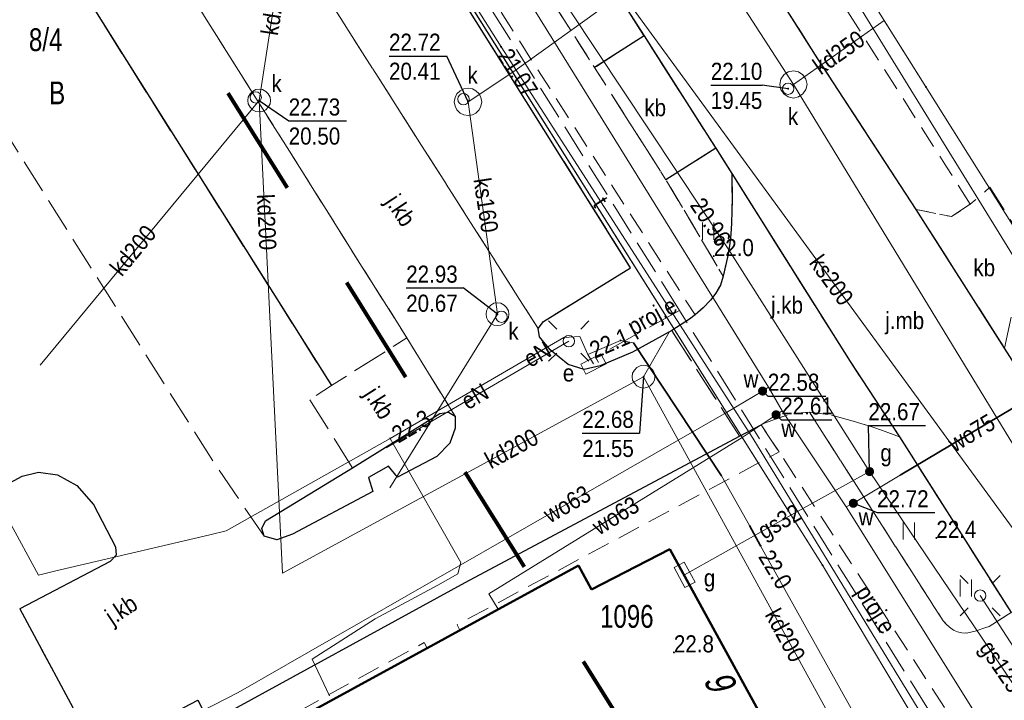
# Model space of a CAD drawing. Header units: metres. Extents: x 5490589 to 5490956, y 5935138 to 5935420.
# Tile 6 of 37: x 5490703 to 5490746, y 5935258 to 5935288. Entities that reach past the tile are written whole.
import ezdxf
from ezdxf.enums import TextEntityAlignment as Align

# ---------------------------------------------------------------- set-up
doc = ezdxf.new("R2010")
doc.units = ezdxf.units.M
doc.header["$MEASUREMENT"] = 0
for name, pattern in [('1.0_0.5', [1.5, 1, -0.5]), ('1.5_0.5', [2, 1.5, -0.5]), ('218-1000', [1.4, 0.7, -0.7]), ('219-500', [0]), ('egug-500', [0])]:
    doc.linetypes.add(name, pattern=pattern)
doc.layers.get('0').update_dxf_attribs({"color": 2, "linetype": 'CONTINUOUS', "lineweight": 5})
for name, color, linetype in [('203-punkt graniczny', 7, 'CONTINUOUS'), ('210-oznaczenie konturu użytku gruntowego', 7, 'CONTINUOUS'), ('211-numer działki ewidencyjnej', 7, 'CONTINUOUS'), ('218-kontur użytku gruntowego', 7, 'CONTINUOUS'), ('219-działka ewidencyjna', 7, 'CONTINUOUS'), ('238-Punkt adresowy budynku', 7, 'CONTINUOUS'), ('312-budynek ewidencyjny', 7, 'CONTINUOUS'), ('312-oznaczenie budynku ewidencyjnego', 7, 'CONTINUOUS'), ('chodnik', 7, 'CONTINUOUS'), ('jezdnia', 7, 'CONTINUOUS'), ('jezdnia-Atr17', 7, 'CONTINUOUS'), ('komora podziemna', 7, 'CONTINUOUS'), ('krawężnik', 7, 'CONTINUOUS'), ('latarnia', 7, 'CONTINUOUS'), ('obszar utwardzony', 7, 'CONTINUOUS'), ('obszar utwardzony-Atr17', 7, 'CONTINUOUS'), ('obudowa ochronna przewodu', 7, 'CONTINUOUS'), ('pikieta naturalna', 7, 'CONTINUOUS'), ('pikieta naturalna-Atr2', 7, 'CONTINUOUS'), ('przewód elektroenergetyczny podziemny', 7, 'CONTINUOUS'), ('przewód elektroenergetyczny podziemny - ob. projektowany', 7, 'CONTINUOUS'), ('przewód elektroenergetyczny podziemny - ob. projektowany-Atr1', 7, 'CONTINUOUS'), ('przewód elektroenergetyczny podziemny-Atr1', 7, 'CONTINUOUS'), ('przewód gazowy', 7, 'CONTINUOUS'), ('przewód gazowy-Atr1', 7, 'CONTINUOUS'), ('przewód kanalizacyjny', 7, 'CONTINUOUS'), ('przewód kanalizacyjny-Atr1', 7, 'CONTINUOUS'), ('przewód telekomunikacyjny podziemny', 7, 'CONTINUOUS'), ('przewód telekomunikacyjny podziemny-Atr1', 7, 'CONTINUOUS'), ('przewód wodociągowy', 7, 'CONTINUOUS'), ('przewód wodociągowy-Atr1', 7, 'CONTINUOUS'), ('rzędna', 7, 'CONTINUOUS'), ('rzędna-Atr2', 7, 'CONTINUOUS'), ('rzędna-Atr3', 7, 'CONTINUOUS'), ('szafa elektroenergetyczna lub kontener', 7, 'CONTINUOUS'), ('szafa elektroenergetyczna lub kontener-Atr17', 7, 'CONTINUOUS'), ('szafa gazowa lub kontener', 7, 'CONTINUOUS'), ('szafa gazowa lub kontener-Atr17', 7, 'CONTINUOUS'), ('trawnik', 7, 'CONTINUOUS'), ('właz do komory lub kanału - okrągły', 7, 'CONTINUOUS'), ('właz do komory lub kanału - okrągły-Atr17', 7, 'CONTINUOUS'), ('zasuwa lub zawór', 7, 'CONTINUOUS'), ('zasuwa lub zawór-Atr17', 7, 'CONTINUOUS')]:
    doc.layers.add(name, color=color, linetype=linetype)
doc.layers.add('zakres nowy', color=6, linetype='218-1000', lineweight=80)
doc.styles.get("Standard").update_dxf_attribs({"font": 'Working1250', "width": 0.75})

# ---------------------------------------------------------------- blocks, each defined once
blk = doc.blocks.new('203')
at = {"linetype": 'Continuous', "lineweight": 0}
h = blk.add_hatch(color=0, dxfattribs=at)
edge = h.paths.add_edge_path()
edge.add_arc((0, 0), 0.045, 0, 360)
blk = doc.blocks.new('PW01')
at = {"linetype": 'Continuous', "lineweight": 13}
h = blk.add_hatch(color=0, dxfattribs=at)
edge = h.paths.add_edge_path()
edge.add_arc((0, 0), 0.045, 0, 360)
blk = doc.blocks.new('TU04')
at = {"color": 0, "linetype": 'Continuous', "lineweight": 13}
for p, q in [((0, 0), (0, 0.75)), ((0.5, 0), (0.5, 0.75))]:
    blk.add_line(p, q, dxfattribs=at)
blk = doc.blocks.new('US22')
at = {"color": 0, "linetype": 'Continuous', "lineweight": 13}
blk.add_circle((0, 0), 0.25, dxfattribs=at)
blk = doc.blocks.new('SM01')
at = {"color": 0, "linetype": 'Continuous', "lineweight": 13}
for p, q in [((-0.53, 0.531), (-0.883, 0.884)), ((0.531, 0.531), (0.884, 0.884)), ((-0.53, -0.53), (-0.883, -0.883)), ((0.531, -0.53), (0.884, -0.883))]:
    blk.add_line(p, q, dxfattribs=at)
blk.add_circle((0, 0), 0.25, dxfattribs=at)
blk = doc.blocks.new('US18')
at = {"color": 0, "linetype": 'Continuous', "lineweight": 13}
for p, q in [((-0.5, -0.25), (-0.5, 0.25)), ((-0.5, 0.25), (0.5, 0.25)), ((0.5, -0.25), (0.5, 0.25)), ((-0.5, -0.25), (0.5, -0.25))]:
    blk.add_line(p, q, dxfattribs=at)
blk = doc.blocks.new('US20')
at = {"color": 0, "linetype": 'Continuous', "lineweight": 13}
for p, q in [((-0.5, -0.25), (-0.5, 0.25)), ((-0.5, 0.25), (0.5, 0.25)), ((0.5, -0.25), (0.5, 0.25)), ((-0.5, -0.25), (0.5, -0.25))]:
    blk.add_line(p, q, dxfattribs=at)
blk = doc.blocks.new('US25')
at = {"linetype": 'Continuous', "lineweight": 0}
h = blk.add_hatch(color=0, dxfattribs=at)
edge = h.paths.add_edge_path()
edge.add_arc((0, 0), 0.2, 0, 360)

msp = doc.modelspace()

# ---------------------------------------------------------------- linework, layer by layer
at = {"layer": '218-kontur użytku gruntowego', "color": 3, "linetype": 'egug-500', "lineweight": 18, "flags": 128}
for points in [[(5490725.32, 5935313.46), (5490743.06, 5935285.21)], [(5490743.06, 5935285.21), (5490725.32, 5935313.46)], [(5490714.69, 5935302.17), (5490738.53, 5935264.23)], [(5490738.53, 5935264.23), (5490714.69, 5935302.17)], [(5490743.06, 5935285.21), (5490752.63, 5935269.96)], [(5490752.63, 5935269.96), (5490743.06, 5935285.21)], [(5490738.53, 5935264.23), (5490743.54, 5935255.85)], [(5490743.54, 5935255.85), (5490738.53, 5935264.23)]]:
    msp.add_lwpolyline(points, dxfattribs=at)
at = {"layer": '219-działka ewidencyjna', "color": 7, "linetype": '219-500', "lineweight": 18, "flags": 128}
for points in [[(5490720.38, 5935321.3), (5490743.06, 5935285.21)], [(5490711.96, 5935306.52), (5490738.53, 5935264.23)], [(5490743.06, 5935285.21), (5490752.63, 5935269.96)], [(5490738.53, 5935264.23), (5490743.54, 5935255.85)]]:
    msp.add_lwpolyline(points, dxfattribs=at)
at = {"layer": '312-budynek ewidencyjny', "color": 7, "linetype": 'Continuous', "lineweight": 50, "flags": 128}
for points in [[(5490728.4, 5935263.17), (5490731.83, 5935264.93)], [(5490731.83, 5935264.93), (5490737.45, 5935254.71)], [(5490712.14, 5935255.66), (5490727.82, 5935264.22)], [(5490727.82, 5935264.22), (5490728.4, 5935263.17)]]:
    msp.add_lwpolyline(points, dxfattribs=at)
at = {"layer": 'chodnik', "color": 7, "linetype": '1.0_0.5', "lineweight": 18, "flags": 128}
for points in [[(5490745.01, 5935280.06), (5490743.97, 5935281.7), (5490740.58, 5935287.02), (5490734.29, 5935296.96), (5490724.51, 5935312.19), (5490718.66, 5935321.38), (5490717.32, 5935324.1), (5490713.17, 5935334.3), (5490712.5, 5935336.7), (5490711.63, 5935340.62), (5490711.22, 5935343.09), (5490710.94, 5935345.55), (5490710.75, 5935347.55), (5490710.66, 5935349.54), (5490710.66, 5935351.03), (5490710.7, 5935353.01), (5490712.19, 5935364.94), (5490712.58, 5935366.38), (5490712.87, 5935367.34), (5490713.24, 5935368.27), (5490713.66, 5935369.18), (5490714.14, 5935370.06), (5490714.51, 5935370.62), (5490714.93, 5935371.16), (5490715.4, 5935371.62), (5490715.84, 5935371.93), (5490716.31, 5935372.13), (5490716.64, 5935372.23), (5490716.97, 5935372.31), (5490717.31, 5935372.37), (5490717.79, 5935372.43), (5490718.3, 5935372.47), (5490718.8, 5935372.47), (5490719.32, 5935372.45), (5490719.79, 5935372.33), (5490721.27, 5935371.81), (5490723.61, 5935370.95), (5490724.36, 5935373), (5490723.41, 5935373.35), (5490721.53, 5935374.04), (5490720.55, 5935374.34), (5490720.06, 5935374.47), (5490719.58, 5935374.59), (5490719.09, 5935374.64), (5490718.59, 5935374.65), (5490718.09, 5935374.63), (5490717.59, 5935374.6), (5490717.06, 5935374.54), (5490716.58, 5935374.46), (5490716.1, 5935374.35), (5490715.59, 5935374.2), (5490715.14, 5935373.99), (5490714.72, 5935373.8), (5490714.28, 5935373.53), (5490713.91, 5935373.2), (5490713.52, 5935372.84), (5490713.19, 5935372.46), (5490712.82, 5935372.06), (5490712.55, 5935371.63), (5490712.04, 5935370.75), (5490711.62, 5935369.88), (5490711.19, 5935368.99), (5490710.63, 5935367.57), (5490709.76, 5935364.23), (5490709.44, 5935362.78), (5490709.22, 5935361.29), (5490708.92, 5935359.29), (5490708.69, 5935357.31), (5490708.52, 5935354.29), (5490708.49, 5935352.27), (5490708.49, 5935350.27), (5490708.53, 5935348.26), (5490708.64, 5935346.8), (5490708.77, 5935345.32), (5490708.93, 5935343.86), (5490709.16, 5935342.35), (5490709.38, 5935340.82), (5490709.63, 5935339.3), (5490709.91, 5935337.91), (5490710.2, 5935336.88), (5490710.54, 5935335.49), (5490710.98, 5935334.03), (5490711.86, 5935331.13), (5490712.37, 5935329.69), (5490713.08, 5935327.85), (5490713.69, 5935326.49), (5490715.17, 5935323.27), (5490715.86, 5935321.91), (5490716.6, 5935320.62), (5490717.66, 5935318.92), (5490718.74, 5935317.25), (5490722.51, 5935311.34), (5490732.44, 5935295.73), (5490738.32, 5935286.44), (5490742.63, 5935279.84), (5490744.18, 5935279.52)], [(5490732.94, 5935275.21), (5490733.29, 5935275.52), (5490733.62, 5935275.85), (5490733.85, 5935276.17), (5490734.06, 5935276.52), (5490734.17, 5935276.91), (5490731.66, 5935281.14), (5490728.53, 5935286.06), (5490725.2, 5935291.27), (5490722.05, 5935296.28), (5490718.84, 5935301.33), (5490715.56, 5935306.35), (5490712.28, 5935311.52), (5490709.09, 5935316.55), (5490708.36, 5935317.49), (5490707.88, 5935318.37), (5490707.39, 5935319.26), (5490706.91, 5935320.13), (5490706.42, 5935321.03), (5490705.94, 5935321.89), (5490705.74, 5935322.31), (5490705.28, 5935323.21), (5490704.61, 5935324.71), (5490704.14, 5935324.81), (5490703.64, 5935324.93), (5490703.19, 5935324.99), (5490702.81, 5935325.04), (5490702.26, 5935324.98), (5490703.03, 5935323.35), (5490703.43, 5935322.42), (5490703.88, 5935321.52), (5490704.33, 5935320.64), (5490704.82, 5935319.76), (5490705.29, 5935318.87), (5490705.77, 5935318), (5490706.26, 5935317.14), (5490706.77, 5935316.26), (5490716.95, 5935300.22), (5490726.64, 5935285.02)], [(5490744.7, 5935256.71), (5490744.93, 5935256.26), (5490745.1, 5935255.79), (5490745.19, 5935255.55), (5490745.25, 5935255.28), (5490745.31, 5935255.05), (5490745.33, 5935254.81), (5490745.38, 5935254.46), (5490745.38, 5935254.14), (5490745.37, 5935253.79), (5490745.34, 5935253.45), (5490745.27, 5935253.14), (5490745.06, 5935252.48), (5490744.86, 5935251.92), (5490744.47, 5935251.12), (5490744.22, 5935250.75), (5490744.08, 5935250.54), (5490743.8, 5935250.13), (5490743.58, 5935249.88), (5490743.37, 5935249.61), (5490743.15, 5935249.38), (5490742.95, 5935249.16), (5490742.57, 5935248.86), (5490742.33, 5935248.71), (5490724.82, 5935239.18), (5490705.47, 5935228.63), (5490693.16, 5935221.91), (5490692.71, 5935221.7), (5490692.25, 5935221.48), (5490691.89, 5935221.35), (5490691.18, 5935221.11), (5490690.34, 5935220.87), (5490689.82, 5935220.79), (5490689.33, 5935220.75), (5490688.66, 5935220.74), (5490688.32, 5935220.78), (5490687.81, 5935220.83), (5490687.32, 5935220.94), (5490686.84, 5935221.1), (5490686.36, 5935221.26), (5490685.9, 5935221.46), (5490685.47, 5935221.71), (5490685.04, 5935222), (5490684.65, 5935222.31), (5490684.26, 5935222.64), (5490683.95, 5935222.92), (5490681.58, 5935222.25), (5490682.03, 5935221.84), (5490682.34, 5935221.51), (5490682.69, 5935221.17), (5490683.06, 5935220.82), (5490683.46, 5935220.5), (5490683.86, 5935220.2), (5490684.28, 5935219.91), (5490684.72, 5935219.66), (5490685.15, 5935219.42), (5490685.61, 5935219.22), (5490686.07, 5935219.05), (5490687.06, 5935218.73), (5490687.54, 5935218.63), (5490688.53, 5935218.56), (5490689.05, 5935218.54), (5490690.08, 5935218.63), (5490691.09, 5935218.79), (5490691.54, 5935218.92), (5490692.46, 5935219.23), (5490693.4, 5935219.62), (5490693.9, 5935219.85), (5490712.74, 5935230.16), (5490744.74, 5935247.55), (5490745.65, 5935248.12), (5490746.48, 5935248.68), (5490747.2, 5935249.3), (5490747.84, 5935249.96), (5490747.66, 5935250.63), (5490747.54, 5935251.26), (5490747.45, 5935252.13), (5490747.39, 5935253.13), (5490747.39, 5935254.13), (5490747.49, 5935255.14), (5490747.67, 5935256.1), (5490747.96, 5935257.1), (5490748.16, 5935257.57), (5490748.31, 5935257.9), (5490748.57, 5935258.33), (5490748.88, 5935258.81), (5490746.8, 5935262.16), (5490745.83, 5935261.55), (5490745.22, 5935261.34), (5490745.03, 5935261.29), (5490744.82, 5935261.26), (5490744.63, 5935261.27), (5490744.44, 5935261.31), (5490744.27, 5935261.39), (5490744.09, 5935261.51), (5490743.95, 5935261.65), (5490743.82, 5935261.79), (5490743.71, 5935261.96), (5490737.96, 5935270.94), (5490737.41, 5935270.9), (5490736.94, 5935270.8), (5490736.42, 5935270.63), (5490735.83, 5935270.39), (5490736.63, 5935269.2), (5490744.43, 5935257.14)], [(5490690.95, 5935244.52), (5490696.44, 5935247.5), (5490701.56, 5935250.21), (5490701.7, 5935249.96), (5490703.23, 5935250.8), (5490703.11, 5935251.03), (5490721.06, 5935260.84), (5490721.19, 5935260.6), (5490722.62, 5935261.38), (5490722.5, 5935261.62), (5490736.63, 5935269.2), (5490735.83, 5935270.39), (5490734.89, 5935269.89), (5490722.85, 5935263.47), (5490711.65, 5935257.33), (5490708.69, 5935255.66), (5490695.81, 5935248.66), (5490690.33, 5935245.66)]]:
    msp.add_lwpolyline(points, close=True, dxfattribs=at)
at = {"layer": 'jezdnia', "color": 7, "linetype": '1.5_0.5', "lineweight": 18, "flags": 128}
for points in [[(5490754, 5935262.06), (5490751.86, 5935265.39), (5490746.51, 5935273.75), (5490742.63, 5935279.84), (5490738.32, 5935286.44), (5490732.44, 5935295.73), (5490722.51, 5935311.34), (5490718.74, 5935317.25), (5490717.66, 5935318.92), (5490716.6, 5935320.62), (5490715.86, 5935321.91), (5490715.17, 5935323.27), (5490713.69, 5935326.49), (5490713.08, 5935327.85), (5490712.37, 5935329.69), (5490711.86, 5935331.13), (5490710.98, 5935334.03), (5490710.54, 5935335.49), (5490710.2, 5935336.88), (5490709.91, 5935337.91), (5490709.63, 5935339.3), (5490709.38, 5935340.82), (5490709.16, 5935342.35), (5490708.93, 5935343.86), (5490708.77, 5935345.32), (5490708.64, 5935346.8), (5490708.53, 5935348.26), (5490708.49, 5935350.27), (5490708.49, 5935352.27), (5490708.52, 5935354.29), (5490708.69, 5935357.31), (5490708.92, 5935359.29), (5490709.22, 5935361.29), (5490709.44, 5935362.78), (5490709.76, 5935364.23), (5490710.63, 5935367.57), (5490711.19, 5935368.99), (5490711.62, 5935369.88), (5490712.04, 5935370.75), (5490712.55, 5935371.63), (5490712.82, 5935372.06), (5490713.19, 5935372.46), (5490713.52, 5935372.84), (5490713.91, 5935373.2), (5490714.28, 5935373.53), (5490714.72, 5935373.8), (5490715.14, 5935373.99), (5490715.59, 5935374.2), (5490716.1, 5935374.35), (5490716.58, 5935374.46), (5490717.06, 5935374.54), (5490717.59, 5935374.6), (5490718.09, 5935374.63), (5490718.59, 5935374.65), (5490719.09, 5935374.64), (5490719.58, 5935374.59), (5490720.06, 5935374.47), (5490720.55, 5935374.34), (5490721.53, 5935374.04), (5490723.41, 5935373.35), (5490702.58, 5935381.08), (5490702.88, 5935380.9), (5490703.47, 5935380.34), (5490704.14, 5935379.62), (5490704.41, 5935379.22), (5490704.74, 5935378.8), (5490705, 5935378.36), (5490705.24, 5935377.93), (5490705.41, 5935377.45), (5490705.56, 5935376.98), (5490705.82, 5935376), (5490705.91, 5935375.52), (5490705.96, 5935375), (5490705.84, 5935373.98), (5490705.68, 5935373.03), (5490704.59, 5935369.2), (5490704.16, 5935367.65), (5490703.32, 5935364.34), (5490702.95, 5935362.4), (5490702.62, 5935360.41), (5490702.37, 5935358.41), (5490702.21, 5935356.95), (5490702.11, 5935355.46), (5490702, 5935353.48), (5490701.86, 5935351.04), (5490701.94, 5935349.48), (5490702, 5935347.48), (5490702.1, 5935345.49), (5490702.32, 5935343.51), (5490702.58, 5935341.53), (5490702.9, 5935339.58), (5490703.23, 5935337.6), (5490704.2, 5935333.72), (5490704.64, 5935332.3), (5490705.46, 5935329.97), (5490706.14, 5935328.08), (5490707.1, 5935325.83), (5490707.95, 5935324), (5490709.1, 5935321.76), (5490710.29, 5935319.58), (5490711.29, 5935317.81), (5490714.53, 5935312.73), (5490717.75, 5935307.69), (5490721, 5935302.68), (5490723.92, 5935298.01), (5490727.38, 5935292.63), (5490730.7, 5935287.45), (5490733.32, 5935283.34), (5490733.85, 5935282.52), (5490734.55, 5935281.41), (5490739.74, 5935273.17), (5490741.9, 5935269.87), (5490746.8, 5935262.16), (5490748.88, 5935258.81), (5490749.4, 5935257.88), (5490749.6, 5935257.24), (5490749.69, 5935256.22), (5490749.7, 5935255.72), (5490749.66, 5935254.72), (5490749.48, 5935253.71), (5490749.24, 5935252.74), (5490748.89, 5935251.77), (5490748.72, 5935251.33), (5490748.47, 5935250.87), (5490747.84, 5935249.96), (5490747.2, 5935249.3), (5490746.48, 5935248.68), (5490745.65, 5935248.12), (5490744.74, 5935247.55), (5490712.74, 5935230.16), (5490703.54, 5935225.12), (5490693.9, 5935219.85), (5490693.4, 5935219.62), (5490692.46, 5935219.23), (5490691.54, 5935218.92), (5490691.09, 5935218.79), (5490690.08, 5935218.63), (5490689.05, 5935218.54), (5490688.53, 5935218.56), (5490687.54, 5935218.63), (5490687.06, 5935218.73), (5490686.07, 5935219.05), (5490685.61, 5935219.22), (5490685.15, 5935219.42), (5490684.72, 5935219.66), (5490684.28, 5935219.91), (5490683.86, 5935220.2), (5490683.46, 5935220.5), (5490683.06, 5935220.82), (5490682.69, 5935221.17), (5490682.34, 5935221.51), (5490682.03, 5935221.84), (5490681.58, 5935222.25), (5490692, 5935203.21), (5490691.95, 5935203.64), (5490691.81, 5935204.11), (5490691.67, 5935204.57), (5490691.58, 5935205.09), (5490691.5, 5935205.57), (5490691.45, 5935206.08), (5490691.44, 5935206.59), (5490691.46, 5935207.1), (5490691.51, 5935207.6), (5490691.57, 5935208.09), (5490691.67, 5935208.6), (5490691.79, 5935209.07), (5490691.97, 5935209.54), (5490692.16, 5935210.01), (5490692.38, 5935210.47), (5490692.6, 5935210.92), (5490692.87, 5935211.35), (5490693.16, 5935211.75), (5490693.44, 5935212.14), (5490693.82, 5935212.5), (5490694.17, 5935212.86), (5490694.55, 5935213.19), (5490694.94, 5935213.49), (5490695.79, 5935214.04), (5490696.66, 5935214.53), (5490697.52, 5935215.02), (5490700.98, 5935216.88), (5490713.43, 5935223.69), (5490747.61, 5935242.42), (5490749.35, 5935243.37), (5490751.08, 5935244.31), (5490752.54, 5935244.93), (5490753.48, 5935245.27), (5490754.44, 5935245.5), (5490755.47, 5935245.62), (5490756.49, 5935245.57), (5490757.44, 5935245.48), (5490757.94, 5935245.33), (5490758.44, 5935245.18), (5490758.97, 5935244.88), (5490759.4, 5935244.58), (5490760.1, 5935243.77), (5490762.52, 5935240.67), (5490764.56, 5935238.37), (5490768.95, 5935233.26), (5490770.95, 5935231.1), (5490772.99, 5935228.9), (5490777.19, 5935224.62), (5490781.53, 5935220.39), (5490785.9, 5935216.42), (5490790.42, 5935212.45), (5490793, 5935210.21), (5490794.96, 5935208.49), (5490798.17, 5935206.07), (5490801.3, 5935203.57), (5490802.88, 5935202.4), (5490805.26, 5935200.59), (5490810.19, 5935197.14), (5490813.47, 5935194.9), (5490818.52, 5935191.68), (5490820, 5935190.79), (5490832.04, 5935183.46), (5490835.43, 5935181.38), (5490842.37, 5935177.14), (5490842.16, 5935176.8), (5490843.47, 5935176), (5490843.72, 5935176.35), (5490850.85, 5935171.98), (5490854.26, 5935169.93), (5490861.26, 5935165.65), (5490866.4, 5935162.52), (5490869.81, 5935160.5), (5490872.81, 5935165.67), (5490863.37, 5935171.42), (5490857.41, 5935175.05), (5490855.71, 5935176.07), (5490854.88, 5935176.62), (5490854.18, 5935177.24), (5490853.76, 5935177.67), (5490853.43, 5935178.05), (5490853.12, 5935178.46), (5490852.87, 5935178.88), (5490852.62, 5935179.32), (5490852.42, 5935179.78), (5490852.23, 5935180.26), (5490852.07, 5935180.73), (5490851.98, 5935181.24), (5490851.9, 5935181.72), (5490851.84, 5935182.21), (5490851.82, 5935182.71), (5490851.84, 5935183.22), (5490851.86, 5935183.73), (5490851.92, 5935184.22), (5490852.03, 5935184.71), (5490852.2, 5935185.34), (5490853.97, 5935188.73), (5490850.09, 5935193.68), (5490848.57, 5935191.56), (5490847.66, 5935190.36), (5490847.03, 5935189.58), (5490846.4, 5935188.81), (5490845.74, 5935188.06), (5490845.37, 5935187.7), (5490844.97, 5935187.4), (5490844.56, 5935187.12), (5490844.11, 5935186.9), (5490843.65, 5935186.7), (5490843.16, 5935186.55), (5490842.68, 5935186.42), (5490842.2, 5935186.37), (5490841.69, 5935186.29), (5490841.17, 5935186.25), (5490840.68, 5935186.22), (5490840.17, 5935186.24), (5490839.68, 5935186.32), (5490838.71, 5935186.6), (5490837.82, 5935187.05), (5490836.52, 5935187.78), (5490835.18, 5935188.62), (5490834.38, 5935189.08), (5490825.04, 5935194.87), (5490816.97, 5935199.82), (5490814.03, 5935201.78), (5490809.92, 5935204.66), (5490805.89, 5935207.58), (5490800.35, 5935211.9), (5490796.91, 5935214.74), (5490793.82, 5935217.29), (5490790.8, 5935219.95), (5490787.83, 5935222.62), (5490784.89, 5935225.39), (5490782.03, 5935228.18), (5490778.52, 5935231.68), (5490776.46, 5935233.91), (5490773.09, 5935237.6), (5490769.8, 5935241.37), (5490767.26, 5935244.46), (5490764.74, 5935247.57), (5490762.2, 5935250.68)], [(5490730.11, 5935277.27), (5490719.53, 5935294.16), (5490708.86, 5935311.13), (5490704.65, 5935308.48), (5490715.2, 5935291.66), (5490726.05, 5935274.62), (5490726.29, 5935274.92)], [(5490720.3, 5935274.2), (5490711.5, 5935288.18), (5490700.4, 5935305.85), (5490697.07, 5935303.77), (5490708, 5935286.36), (5490716.99, 5935272.11)], [(5490734.55, 5935281.41), (5490734.56, 5935280.25), (5490734.55, 5935279.76), (5490734.54, 5935279.24), (5490734.5, 5935278.75), (5490734.45, 5935278.24), (5490734.36, 5935277.74), (5490734.17, 5935276.91), (5490734.06, 5935276.52), (5490733.85, 5935276.17), (5490733.62, 5935275.85), (5490733.29, 5935275.52), (5490732.94, 5935275.21), (5490732.7, 5935275.03), (5490731.92, 5935274.52), (5490734.89, 5935269.89), (5490735.83, 5935270.39), (5490735.91, 5935270.43), (5490736.42, 5935270.63), (5490736.94, 5935270.8), (5490737.41, 5935270.9), (5490737.96, 5935270.94), (5490738.92, 5935270.82), (5490739.87, 5935270.55), (5490740.82, 5935270.26), (5490741.9, 5935269.87), (5490739.74, 5935273.17)], [(5490716.05, 5935271.49), (5490717.91, 5935268.5), (5490721.74, 5935270.88), (5490722.12, 5935270.95), (5490722.41, 5935270.77), (5490720.3, 5935274.2), (5490716.99, 5935272.11)]]:
    msp.add_lwpolyline(points, close=True, dxfattribs=at)
at = {"layer": 'jezdnia', "color": 7, "linetype": '1.5_0.5', "lineweight": 18}
for points in [[(5490711.5, 5935288.18), (5490720.3, 5935274.2), (5490722.41, 5935270.77), (5490722.41, 5935270.24), (5490722.18, 5935269.59), (5490721.61, 5935269), (5490719.89, 5935268.1), (5490719.5, 5935268.58), (5490718.62, 5935268.08), (5490718.8, 5935267.46), (5490715.29, 5935265.6), (5490714.6, 5935265.35), (5490714.04, 5935265.5), (5490711.79, 5935268.81), (5490700.43, 5935286.81), (5490691.83, 5935300.53)], [(5490697.26, 5935264.8), (5490703.43, 5935268.14), (5490704.14, 5935268.32), (5490704.98, 5935268.2), (5490705.82, 5935267.73), (5490706.55, 5935266.89), (5490707.52, 5935265.04), (5490707.55, 5935264.68), (5490707.29, 5935264.4), (5490703.32, 5935262.32), (5490706.71, 5935256.01), (5490711.13, 5935258.32), (5490711.65, 5935257.33), (5490722.85, 5935263.47), (5490734.89, 5935269.89), (5490731.92, 5935274.52), (5490730.19, 5935273.58), (5490728.78, 5935272.98), (5490728.07, 5935272.81), (5490727.38, 5935273.04), (5490726.59, 5935273.68), (5490726.12, 5935274.25), (5490726.05, 5935274.62), (5490715.2, 5935291.66)]]:
    msp.add_lwpolyline(points, dxfattribs=at)
at = {"layer": 'komora podziemna', "color": 34, "linetype": 'Continuous', "lineweight": 18, "flags": 128}
for points in [[(5490737.25, 5935285.92), (5490737.48, 5935285.87), (5490737.67, 5935285.74), (5490737.8, 5935285.55), (5490737.85, 5935285.32), (5490737.8, 5935285.09), (5490737.67, 5935284.9), (5490737.48, 5935284.77), (5490737.25, 5935284.72), (5490737.02, 5935284.77), (5490736.83, 5935284.9), (5490736.7, 5935285.09), (5490736.65, 5935285.32), (5490736.7, 5935285.55), (5490736.83, 5935285.74), (5490737.02, 5935285.87)], [(5490713.82, 5935285.11), (5490713.97, 5935285.09), (5490714.11, 5935285.01), (5490714.22, 5935284.9), (5490714.3, 5935284.76), (5490714.32, 5935284.61), (5490714.3, 5935284.46), (5490714.22, 5935284.32), (5490714.11, 5935284.21), (5490713.97, 5935284.13), (5490713.82, 5935284.11), (5490713.67, 5935284.13), (5490713.53, 5935284.21), (5490713.42, 5935284.32), (5490713.34, 5935284.46), (5490713.32, 5935284.61), (5490713.34, 5935284.76), (5490713.42, 5935284.9), (5490713.53, 5935285.01), (5490713.67, 5935285.09)], [(5490722.98, 5935285.15), (5490723.17, 5935285.12), (5490723.33, 5935285.04), (5490723.47, 5935284.9), (5490723.55, 5935284.74), (5490723.58, 5935284.55), (5490723.55, 5935284.36), (5490723.47, 5935284.2), (5490723.33, 5935284.06), (5490723.17, 5935283.98), (5490722.98, 5935283.95), (5490722.79, 5935283.98), (5490722.63, 5935284.06), (5490722.49, 5935284.2), (5490722.41, 5935284.36), (5490722.38, 5935284.55), (5490722.41, 5935284.74), (5490722.49, 5935284.9), (5490722.63, 5935285.04), (5490722.79, 5935285.12)], [(5490724.27, 5935275.74), (5490724.42, 5935275.72), (5490724.56, 5935275.64), (5490724.67, 5935275.53), (5490724.75, 5935275.39), (5490724.77, 5935275.24), (5490724.75, 5935275.09), (5490724.67, 5935274.95), (5490724.56, 5935274.84), (5490724.42, 5935274.76), (5490724.27, 5935274.74), (5490724.12, 5935274.76), (5490723.98, 5935274.84), (5490723.87, 5935274.95), (5490723.79, 5935275.09), (5490723.77, 5935275.24), (5490723.79, 5935275.39), (5490723.87, 5935275.53), (5490723.98, 5935275.64), (5490724.12, 5935275.72)], [(5490730.68, 5935273), (5490730.83, 5935272.98), (5490730.97, 5935272.9), (5490731.08, 5935272.79), (5490731.16, 5935272.65), (5490731.18, 5935272.5), (5490731.16, 5935272.35), (5490731.08, 5935272.21), (5490730.97, 5935272.1), (5490730.83, 5935272.02), (5490730.68, 5935272), (5490730.53, 5935272.02), (5490730.39, 5935272.1), (5490730.28, 5935272.21), (5490730.2, 5935272.35), (5490730.18, 5935272.5), (5490730.2, 5935272.65), (5490730.28, 5935272.79), (5490730.39, 5935272.9), (5490730.53, 5935272.98)]]:
    msp.add_lwpolyline(points, close=True, dxfattribs=at)
at = {"layer": 'krawężnik', "color": 7, "linetype": 'Continuous', "lineweight": 25, "flags": 128}
for points in [[(5490732.7, 5935275.03), (5490731.92, 5935274.52), (5490730.19, 5935273.58), (5490728.78, 5935272.98), (5490728.07, 5935272.81), (5490727.38, 5935273.04), (5490726.59, 5935273.68), (5490726.12, 5935274.25), (5490726.05, 5935274.62), (5490726.29, 5935274.92), (5490730.11, 5935277.27), (5490719.53, 5935294.16), (5490708.86, 5935311.13), (5490704.65, 5935308.48), (5490700.4, 5935305.85), (5490697.07, 5935303.77), (5490708, 5935286.36), (5490716.99, 5935272.11)], [(5490790.8, 5935219.95), (5490787.83, 5935222.62), (5490784.89, 5935225.39), (5490782.03, 5935228.18), (5490778.52, 5935231.68), (5490776.46, 5935233.91), (5490773.09, 5935237.6), (5490769.8, 5935241.37), (5490767.26, 5935244.46), (5490764.74, 5935247.57), (5490762.2, 5935250.68), (5490759.2, 5935254.7), (5490754, 5935262.06), (5490751.86, 5935265.39), (5490746.51, 5935273.75), (5490742.63, 5935279.84), (5490738.32, 5935286.44), (5490732.44, 5935295.73)], [(5490727.38, 5935292.63), (5490730.7, 5935287.45), (5490728.53, 5935286.06)], [(5490730.7, 5935287.45), (5490733.32, 5935283.34), (5490733.85, 5935282.52), (5490731.66, 5935281.14)], [(5490733.85, 5935282.52), (5490734.55, 5935281.41), (5490734.56, 5935280.25), (5490734.55, 5935279.76), (5490734.54, 5935279.24), (5490734.5, 5935278.75), (5490734.45, 5935278.24), (5490734.36, 5935277.74), (5490734.17, 5935276.91), (5490734.06, 5935276.52), (5490733.85, 5935276.17), (5490733.62, 5935275.85), (5490733.29, 5935275.52), (5490732.94, 5935275.21), (5490732.7, 5935275.03)], [(5490734.55, 5935281.41), (5490739.74, 5935273.17), (5490741.9, 5935269.87), (5490746.8, 5935262.16)], [(5490690.59, 5935255.45), (5490699.17, 5935260.15), (5490697.08, 5935264.13), (5490697.03, 5935264.51), (5490697.26, 5935264.8), (5490703.43, 5935268.14), (5490704.14, 5935268.32), (5490704.98, 5935268.2), (5490705.82, 5935267.73), (5490706.55, 5935266.89), (5490707.52, 5935265.04), (5490707.55, 5935264.68), (5490707.29, 5935264.4), (5490703.32, 5935262.32), (5490706.71, 5935256.01), (5490711.13, 5935258.32), (5490711.65, 5935257.33), (5490722.85, 5935263.47), (5490734.89, 5935269.89), (5490735.83, 5935270.39)]]:
    msp.add_lwpolyline(points, dxfattribs=at)
msp.add_lwpolyline([(5490714.1, 5935266.18), (5490717.91, 5935268.5), (5490721.74, 5935270.88), (5490722.12, 5935270.95), (5490722.41, 5935270.77), (5490722.41, 5935270.24), (5490722.18, 5935269.59), (5490721.61, 5935269), (5490719.89, 5935268.1), (5490719.5, 5935268.58), (5490718.62, 5935268.08), (5490718.8, 5935267.46), (5490715.29, 5935265.6), (5490714.6, 5935265.35), (5490714.04, 5935265.5), (5490713.94, 5935265.85)], close=True, dxfattribs=at)
at = {"layer": 'obszar utwardzony', "color": 7, "linetype": '1.5_0.5', "lineweight": 18, "flags": 128}
for points in [[(5490730.7, 5935287.45), (5490728.53, 5935286.06), (5490731.66, 5935281.14), (5490733.85, 5935282.52), (5490733.32, 5935283.34)], [(5490748.61, 5935276.42), (5490745.87, 5935280.81), (5490745.01, 5935280.06), (5490744.18, 5935279.52), (5490742.63, 5935279.84), (5490746.51, 5935273.75), (5490746.84, 5935275.29), (5490747.72, 5935275.85)]]:
    msp.add_lwpolyline(points, close=True, dxfattribs=at)
at = {"layer": 'obudowa ochronna przewodu', "color": 7, "linetype": 'Continuous', "lineweight": 35, "flags": 128}
for points in [[(5490734.1, 5935268.16), (5490730.24, 5935273.99)], [(5490741.94, 5935268.18), (5490747.95, 5935271.76)], [(5490735.81, 5935265.09), (5490735.32, 5935265.97)]]:
    msp.add_lwpolyline(points, dxfattribs=at)
at = {"layer": 'przewód elektroenergetyczny podziemny', "color": 1, "linetype": 'Continuous', "lineweight": 18, "flags": 128}
for points in [[(5490766.68, 5935249.32), (5490757.03, 5935262.51), (5490748.95, 5935274.46), (5490738.72, 5935291.07), (5490731.81, 5935301.59), (5490724.84, 5935312.24), (5490720.04, 5935320.33), (5490718.85, 5935321.93), (5490713.39, 5935334.71), (5490712.27, 5935339.21), (5490711.42, 5935345.39), (5490711.15, 5935348.31), (5490711.35, 5935352.94), (5490711.8, 5935360.21), (5490713.32, 5935366.71), (5490715.72, 5935368.71), (5490715.69, 5935370.66), (5490705.2, 5935374.68)], [(5490685.57, 5935292.67), (5490686.75, 5935292.95), (5490689.23, 5935289.91), (5490690.59, 5935287.22), (5490695.37, 5935277.99), (5490698.35, 5935274.55), (5490699.06, 5935273.23), (5490702.85, 5935266.19), (5490704.14, 5935263.8), (5490704.85, 5935263.97), (5490711.66, 5935265.57), (5490712.38, 5935265.74), (5490719.57, 5935269.79), (5490727.18, 5935274.22), (5490727.88, 5935274.26), (5490728.24, 5935273.48), (5490728.48, 5935273.06)], [(5490719.39, 5935269.38), (5490727.4, 5935274.06)], [(5490728.24, 5935273.48), (5490728.48, 5935273.06)], [(5490754.47, 5935240.63), (5490752.22, 5935244.4), (5490747.9, 5935251.83), (5490748.79, 5935252.94), (5490749.19, 5935254.83), (5490748.9, 5935257.55), (5490745.44, 5935262.9)]]:
    msp.add_lwpolyline(points, dxfattribs=at)
at = {"layer": 'przewód elektroenergetyczny podziemny', "color": 1, "linetype": 'Continuous', "lineweight": 18}
msp.add_lwpolyline([(5490717.52, 5935234.66), (5490742.13, 5935248.32), (5490744.19, 5935250.05), (5490735.81, 5935265.09), (5490735.32, 5935265.97), (5490734.1, 5935268.16), (5490730.24, 5935273.99), (5490729.67, 5935274.09), (5490728.24, 5935273.48), (5490727.88, 5935274.26), (5490727.18, 5935274.22), (5490719.57, 5935269.79), (5490719.7, 5935269.56), (5490722.66, 5935264.35), (5490722.54, 5935263.86), (5490721.66, 5935263.36), (5490718.91, 5935261.88), (5490716.14, 5935260.12), (5490716.91, 5935258.51)], dxfattribs=at)
at = {"layer": 'przewód elektroenergetyczny podziemny - ob. projektowany', "color": 1, "linetype": '1.5_0.5', "lineweight": 18}
msp.add_lwpolyline([(5490766.67, 5935216.77), (5490771.67, 5935223.11), (5490756.94, 5935238.82), (5490744.23, 5935256.19), (5490732.26, 5935275.4), (5490720.8, 5935293.74), (5490708.28, 5935313.6), (5490704.46, 5935320.62), (5490702.72, 5935324.6), (5490699.02, 5935335.71), (5490697.65, 5935343.72), (5490697.26, 5935351.69), (5490697.51, 5935356.77), (5490699.19, 5935368.57), (5490700.26, 5935373.61), (5490700.21, 5935379.44), (5490686.05, 5935384.57), (5490676.876, 5935387.907)], dxfattribs=at)
at = {"layer": 'przewód elektroenergetyczny podziemny - ob. projektowany', "color": 1, "linetype": '1.5_0.5', "lineweight": 18, "flags": 128}
for points in [[(5490732.26, 5935275.4), (5490728.57, 5935273.37), (5490728.63, 5935273.24)], [(5490728.57, 5935273.37), (5490728.7, 5935273.13)]]:
    msp.add_lwpolyline(points, dxfattribs=at)
at = {"layer": 'przewód gazowy', "color": 40, "linetype": 'Continuous', "lineweight": 18, "flags": 128}
for points in [[(5490740.59, 5935268.34), (5490734.42, 5935278.06), (5490727.46, 5935288.55), (5490714.47, 5935308.26), (5490711.96, 5935309.21), (5490706.86, 5935317.58), (5490706.7, 5935321.59), (5490706.09, 5935323.81), (5490701.64, 5935337.71), (5490700.88, 5935340.9), (5490700.23, 5935345.92), (5490700.27, 5935351), (5490703.1, 5935377.06)], [(5490740.59, 5935268.34), (5490737.16, 5935266.44), (5490732.48, 5935263.81)], [(5490756.14, 5935245.34), (5490740.59, 5935268.34)]]:
    msp.add_lwpolyline(points, dxfattribs=at)
at = {"layer": 'przewód kanalizacyjny', "color": 34, "linetype": 'Continuous', "lineweight": 18}
msp.add_lwpolyline([(5490843.12, 5935176.8), (5490804.89, 5935205.1), (5490770.59, 5935230.64), (5490754.39, 5935255.57), (5490729.9, 5935289.08), (5490710.57, 5935316.38), (5490703.51, 5935346.76), (5490707.95, 5935384.8), (5490676.876, 5935395.649)], dxfattribs=at)
at = {"layer": 'przewód kanalizacyjny', "color": 34, "linetype": 'Continuous', "lineweight": 18, "flags": 128}
for points in [[(5490706.43, 5935344.51), (5490709.51, 5935334.41), (5490711.93, 5935325.22), (5490725.24, 5935303.9), (5490737.25, 5935285.32)], [(5490713.82, 5935284.61), (5490715.74, 5935296.99)], [(5490737.89, 5935293.36), (5490729.92, 5935289.43), (5490724.94, 5935285.86)], [(5490737.25, 5935285.32), (5490741.23, 5935288.12)], [(5490724.94, 5935285.86), (5490722.98, 5935284.55), (5490724.27, 5935275.24), (5490719.55, 5935267.62)], [(5490737.25, 5935285.32), (5490751.72, 5935261.59), (5490758.4, 5935253.7)], [(5490713.82, 5935284.61), (5490704.22, 5935273)], [(5490714.84, 5935263.89), (5490713.82, 5935284.61)], [(5490730.68, 5935272.5), (5490731.8, 5935274.46)], [(5490730.68, 5935272.5), (5490714.84, 5935263.89)], [(5490730.68, 5935272.5), (5490739.47, 5935256.47)]]:
    msp.add_lwpolyline(points, dxfattribs=at)
at = {"layer": 'przewód telekomunikacyjny podziemny', "color": 30, "linetype": 'Continuous', "lineweight": 18, "flags": 128}
msp.add_lwpolyline([(5490713.76, 5935303.88), (5490724.43, 5935286.97), (5490735.47, 5935269.81), (5490743.68, 5935256.36)], dxfattribs=at)
at = {"layer": 'przewód wodociągowy', "color": 5, "linetype": 'Continuous', "lineweight": 18, "flags": 128}
for points in [[(5490725.17, 5935289.78), (5490736.16, 5935272.04), (5490736.76, 5935271), (5490739.56, 5935266.8), (5490746.06, 5935256.41), (5490748, 5935253.64), (5490748.2, 5935253.36), (5490748.47, 5935253.01), (5490754.56, 5935243.2), (5490770.75, 5935225.16), (5490774.24, 5935221.7), (5490779.38, 5935216.7), (5490785.73, 5935211.63), (5490798.13, 5935201.73)], [(5490739.56, 5935266.8), (5490739.88, 5935266.95), (5490741.94, 5935268.18), (5490750.54, 5935273.3)], [(5490736.16, 5935272.04), (5490735.9, 5935271.87), (5490734.32, 5935270.93)], [(5490700.01, 5935249.04), (5490698.79, 5935251.42), (5490699.81, 5935251.94), (5490712.9, 5935258.65), (5490734.32, 5935270.93)], [(5490736.76, 5935271), (5490736.49, 5935270.83), (5490735, 5935269.84)], [(5490735, 5935269.84), (5490723.9, 5935262.98), (5490724.31, 5935262.3)]]:
    msp.add_lwpolyline(points, dxfattribs=at)
at = {"layer": 'rzędna-Atr2', "color": 7}
for p, q in [((5490719.517, 5935286.564), (5490722.054, 5935286.564)), ((5490722.98, 5935284.55), (5490722.054, 5935286.564)), ((5490733.629, 5935285.285), (5490735.874, 5935285.285)), ((5490737.02, 5935285.13), (5490735.874, 5935285.285)), ((5490713.82, 5935284.61), (5490715.117, 5935283.721)), ((5490715.117, 5935283.721), (5490717.654, 5935283.721)), ((5490720.269, 5935276.391), (5490722.774, 5935276.391)), ((5490724.27, 5935275.24), (5490722.774, 5935276.391)), ((5490730.68, 5935272.5), (5490730.498, 5935270.022)), ((5490727.993, 5935270.022), (5490730.498, 5935270.022)), ((5490739.88, 5935266.95), (5490740.921, 5935266.539)), ((5490740.921, 5935266.539), (5490743.458, 5935266.539))]:
    msp.add_line(p, q, dxfattribs=at)
at = {"layer": 'rzędna-Atr2', "color": 7, "flags": 128}
for points in [[(5490735.9, 5935271.87), (5490736.13, 5935271.65), (5490738.667, 5935271.65)], [(5490736.49, 5935270.83), (5490736.72, 5935270.61), (5490738.933, 5935270.61)], [(5490740.59, 5935268.34), (5490740.54, 5935270.36), (5490743.051, 5935270.36)]]:
    msp.add_lwpolyline(points, dxfattribs=at)
at = {"layer": 'trawnik', "color": 7, "linetype": '1.0_0.5', "lineweight": 18, "flags": 128}
for points in [[(5490730.7, 5935287.45), (5490727.38, 5935292.63), (5490725.2, 5935291.27), (5490728.53, 5935286.06)], [(5490733.85, 5935282.52), (5490731.66, 5935281.14), (5490734.17, 5935276.91), (5490734.36, 5935277.74), (5490734.45, 5935278.24), (5490734.5, 5935278.75), (5490734.54, 5935279.24), (5490734.55, 5935279.76), (5490734.56, 5935280.25), (5490734.55, 5935281.41)], [(5490737.96, 5935270.94), (5490743.71, 5935261.96), (5490743.82, 5935261.79), (5490743.95, 5935261.65), (5490744.09, 5935261.51), (5490744.27, 5935261.39), (5490744.44, 5935261.31), (5490744.63, 5935261.27), (5490744.82, 5935261.26), (5490745.03, 5935261.29), (5490745.22, 5935261.34), (5490745.83, 5935261.55), (5490746.8, 5935262.16), (5490741.9, 5935269.87), (5490740.82, 5935270.26), (5490739.87, 5935270.55), (5490738.92, 5935270.82)]]:
    msp.add_lwpolyline(points, close=True, dxfattribs=at)
at = {"layer": 'zakres nowy', "ltscale": 7}
msp.add_lwpolyline([(5490696.87, 5935411.82), (5490683.11, 5935366.31), (5490696.87, 5935309.87), (5490746.26, 5935230.85), (5490858.09, 5935150.06), (5490948.04, 5935320.45)], close=True, dxfattribs=at)

# ---------------------------------------------------------------- block references
at = {"layer": '203-punkt graniczny', "color": 7, "linetype": 'Continuous', "lineweight": 18}
for p in [(5490743.06, 5935285.21), (5490738.53, 5935264.23)]:
    msp.add_blockref('203', p, dxfattribs=at)
at = {"layer": 'latarnia', "color": 7, "linetype": 'Continuous', "lineweight": 18}
for p in [(5490727.4, 5935274.06), (5490745.44, 5935262.9)]:
    msp.add_blockref('SM01', p, dxfattribs=at)
at = {"layer": 'pikieta naturalna', "color": 7, "linetype": 'Continuous', "lineweight": 13}
for p in [(5490733.76, 5935277.79), (5490743.52, 5935265.43), (5490732.01, 5935260.41)]:
    msp.add_blockref('PW01', p, dxfattribs=at)
at = {"layer": 'rzędna', "color": 30, "linetype": 'Continuous', "lineweight": 18}
msp.add_blockref('PW01', (5490724.43, 5935286.97), dxfattribs=at)
at = {"layer": 'rzędna', "color": 34, "linetype": 'Continuous', "lineweight": 18}
for p in [(5490737.02, 5935285.13), (5490713.82, 5935284.61), (5490722.98, 5935284.55), (5490724.27, 5935275.24), (5490730.68, 5935272.5)]:
    msp.add_blockref('PW01', p, dxfattribs=at)
at = {"layer": 'rzędna', "color": 40, "linetype": 'Continuous', "lineweight": 18}
for p in [(5490734.42, 5935278.06), (5490740.59, 5935268.34)]:
    msp.add_blockref('PW01', p, dxfattribs=at)
at = {"layer": 'rzędna', "color": 1, "linetype": 'Continuous', "lineweight": 18}
for p in [(5490729.67, 5935274.09), (5490719.57, 5935269.79), (5490735.81, 5935265.09)]:
    msp.add_blockref('PW01', p, dxfattribs=at)
at = {"layer": 'rzędna', "color": 5, "linetype": 'Continuous', "lineweight": 18}
for p in [(5490735.9, 5935271.87), (5490736.49, 5935270.83), (5490739.88, 5935266.95)]:
    msp.add_blockref('PW01', p, dxfattribs=at)
at = {"layer": 'szafa elektroenergetyczna lub kontener', "color": 1, "linetype": 'Continuous', "lineweight": 18, "rotation": 26.999}
msp.add_blockref('US18', (5490728.48, 5935273.06), dxfattribs=at)
at = {"layer": 'szafa gazowa lub kontener', "color": 40, "linetype": 'Continuous', "lineweight": 18, "rotation": 298.4130718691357}
msp.add_blockref('US20', (5490732.478, 5935263.813), dxfattribs=at)
at = {"layer": 'trawnik', "color": 7, "linetype": 'Continuous', "lineweight": 18}
for p in [(5490733.259, 5935278.509), (5490742.059, 5935265.359), (5490744.559, 5935262.859)]:
    msp.add_blockref('TU04', p, dxfattribs=at)
at = {"layer": 'właz do komory lub kanału - okrągły', "color": 7, "linetype": 'Continuous', "lineweight": 18}
for p in [(5490737.02, 5935285.13), (5490713.67, 5935284.75), (5490724.45, 5935275.13)]:
    msp.add_blockref('US22', p, dxfattribs=at)
at = {"layer": 'właz do komory lub kanału - okrągły', "color": 7, "linetype": 'Continuous', "lineweight": 18, "rotation": 208}
msp.add_blockref('US22', (5490722.78, 5935284.67), dxfattribs=at)
at = {"layer": 'zasuwa lub zawór', "color": 5, "linetype": 'Continuous', "lineweight": 18}
for p in [(5490735.9, 5935271.87), (5490736.49, 5935270.83), (5490739.88, 5935266.95)]:
    msp.add_blockref('US25', p, dxfattribs=at)
at = {"layer": 'zasuwa lub zawór', "color": 40, "linetype": 'Continuous', "lineweight": 18}
msp.add_blockref('US25', (5490740.59, 5935268.34), dxfattribs=at)

# ---------------------------------------------------------------- texts
at = {"layer": '210-oznaczenie konturu użytku gruntowego', "color": 3, "linetype": 'Continuous', "lineweight": 18, "width": 0.79}
msp.add_text('B', height=1, dxfattribs=at).set_placement((5490704.611, 5935284.446))
at = {"layer": '211-numer działki ewidencyjnej', "color": 7, "linetype": 'Continuous', "lineweight": 18, "width": 0.79}
msp.add_text('8/4', height=1, dxfattribs=at).set_placement((5490703.724, 5935287.78), align=Align.TOP_LEFT)
at = {"layer": '238-Punkt adresowy budynku', "color": 7, "linetype": 'Continuous', "lineweight": 25, "oblique": 15, "width": 0.79}
msp.add_text('6', height=1.25, rotation=118.803, dxfattribs=at).set_placement((5490734.7, 5935259.19), align=Align.CENTER)
at = {"layer": '312-oznaczenie budynku ewidencyjnego', "color": 7, "linetype": 'Continuous', "lineweight": 18, "width": 0.79}
msp.add_text('1096', height=1, dxfattribs=at).set_placement((5490728.77, 5935261.49))
at = {"layer": 'jezdnia-Atr17', "color": 7, "width": 0.9}
for rotation, p in [(303.5, (5490720.027, 5935279.797)), (302.5, (5490719.09, 5935271.35)), (33.7, (5490707.77, 5935262.28))]:
    msp.add_text('j.kb', height=0.75, rotation=rotation, dxfattribs=at).set_placement(p, align=Align.MIDDLE_CENTER)
for s, p in [('j.kb', (5490736.97, 5935275.64)), ('j.mb', (5490742.134, 5935274.961))]:
    msp.add_text(s, height=0.75, dxfattribs=at).set_placement(p, align=Align.MIDDLE_CENTER)
at = {"layer": 'obszar utwardzony-Atr17', "color": 7, "width": 0.9}
for p in [(5490731.19, 5935284.3), (5490745.62, 5935277.28)]:
    msp.add_text('kb', height=0.75, dxfattribs=at).set_placement(p, align=Align.MIDDLE_CENTER)
at = {"layer": 'pikieta naturalna-Atr2', "color": 7, "width": 0.9}
for s, p in [('22.0', (5490733.76, 5935277.79)), ('22.4', (5490743.52, 5935265.43)), ('22.8', (5490732.01, 5935260.41))]:
    msp.add_text(s, height=0.75, dxfattribs=at).set_placement(p)
at = {"layer": 'przewód elektroenergetyczny podziemny - ob. projektowany-Atr1', "color": 1, "width": 0.9}
for rotation, p in [(28.816, (5490730.246, 5935274.292)), (301.928, (5490739.95, 5935263.06))]:
    msp.add_text('proj.e', height=0.75, rotation=rotation, dxfattribs=at).set_placement(p)
at = {"layer": 'przewód elektroenergetyczny podziemny-Atr1', "color": 1, "width": 0.9}
for rotation, p in [(29.4, (5490726.02, 5935273.49)), (30.299, (5490723.28, 5935271.64))]:
    msp.add_text('eN', height=0.75, rotation=rotation, dxfattribs=at).set_placement(p, align=Align.MIDDLE_CENTER)
at = {"layer": 'przewód gazowy-Atr1', "color": 40, "width": 0.9}
for s, rotation, p in [('gs32', 29.3, (5490736.638, 5935266.147)), ('gs125', 304.1, (5490746.367, 5935259.795))]:
    msp.add_text(s, height=0.75, rotation=rotation, dxfattribs=at).set_placement(p, align=Align.MIDDLE_CENTER)
at = {"layer": 'przewód kanalizacyjny-Atr1', "color": 34, "width": 0.9}
for s, rotation, p in [('kd200', 81.2, (5490714.455, 5935288.703)), ('kd250', 35.099, (5490739.24, 5935286.72)), ('ks160', 278.7, (5490723.77, 5935280.02)), ('kd200', 272.8, (5490714.15, 5935279.28)), ('kd200', 50.4, (5490708.29, 5935278.04)), ('kd200', 28.5, (5490724.89, 5935269.35)), ('kd200', 298.7, (5490736.896, 5935261.163))]:
    msp.add_text(s, height=0.75, rotation=rotation, dxfattribs=at).set_placement(p, align=Align.MIDDLE_CENTER)
msp.add_text('ks200', height=0.75, rotation=306.16, dxfattribs=at).set_placement((5490738.21, 5935277.71), align=Align.MIDDLE_LEFT)
at = {"layer": 'przewód telekomunikacyjny podziemny-Atr1', "color": 30, "width": 0.9}
msp.add_text('t', height=0.75, rotation=302.8, dxfattribs=at).set_placement((5490728.8, 5935280.17), align=Align.MIDDLE_CENTER)
at = {"layer": 'przewód wodociągowy-Atr1', "color": 5, "width": 0.9}
for s, rotation, p in [('wo75', 30.799, (5490745.06, 5935270.04)), ('wo63', 29.8, (5490727.32, 5935266.917)), ('wo63', 31.699, (5490729.45, 5935266.41))]:
    msp.add_text(s, height=0.75, rotation=rotation, dxfattribs=at).set_placement(p, align=Align.MIDDLE_CENTER)
at = {"layer": 'rzędna-Atr2', "color": 34, "width": 0.9}
for s, p in [('22.72', (5490719.517, 5935286.571)), ('22.10', (5490733.629, 5935285.293)), ('22.73', (5490715.117, 5935283.729)), ('22.93', (5490720.269, 5935276.399)), ('22.68', (5490727.993, 5935270.03))]:
    msp.add_text(s, height=0.75, dxfattribs=at).set_placement(p, align=Align.BOTTOM_LEFT)
at = {"layer": 'rzędna-Atr2', "color": 30, "width": 0.9}
msp.add_text('21.07', height=0.75, rotation=302.7555, dxfattribs=at).set_placement((5490724.554, 5935286.777), align=Align.MIDDLE_LEFT)
at = {"layer": 'rzędna-Atr2', "color": 40, "width": 0.9}
msp.add_text('20.96', height=0.75, rotation=303.4, dxfattribs=at).set_placement((5490733, 5935280.23), align=Align.MIDDLE_LEFT)
at = {"layer": 'rzędna-Atr2', "color": 1, "width": 0.9}
for s, rotation, p in [('22.1', 23.699, (5490728.38, 5935273.62)), ('22.3', 30.399, (5490719.733, 5935269.885)), ('22.0', 300.9, (5490736.01, 5935264.8))]:
    msp.add_text(s, height=0.75, rotation=rotation, dxfattribs=at).set_placement(p, align=Align.MIDDLE_LEFT)
at = {"layer": 'rzędna-Atr2', "color": 5, "width": 0.9}
for s, p in [('22.58', (5490736.13, 5935271.658)), ('22.61', (5490736.72, 5935270.618)), ('22.72', (5490740.921, 5935266.547))]:
    msp.add_text(s, height=0.75, dxfattribs=at).set_placement(p, align=Align.BOTTOM_LEFT)
at = {"layer": 'rzędna-Atr2', "color": 40, "width": 0.9}
msp.add_text('22.67', height=0.75, dxfattribs=at).set_placement((5490740.54, 5935270.368), align=Align.BOTTOM_LEFT)
at = {"layer": 'rzędna-Atr3', "color": 34, "width": 0.9}
for s, p in [('20.41', (5490719.517, 5935285.296)), ('19.45', (5490733.629, 5935284.018)), ('20.50', (5490715.117, 5935282.453)), ('20.67', (5490720.269, 5935275.124)), ('21.55', (5490727.993, 5935268.755))]:
    msp.add_text(s, height=0.75, dxfattribs=at).set_placement(p, align=Align.BOTTOM_LEFT)
at = {"layer": 'szafa elektroenergetyczna lub kontener-Atr17', "color": 1, "width": 0.9}
msp.add_text('e', height=0.75, dxfattribs=at).set_placement((5490727.139, 5935273.04), align=Align.TOP_LEFT)
at = {"layer": 'szafa gazowa lub kontener-Atr17', "color": 40, "width": 0.9}
msp.add_text('g', height=0.75, dxfattribs=at).set_placement((5490733.322, 5935264.053), align=Align.TOP_LEFT)
at = {"layer": 'właz do komory lub kanału - okrągły-Atr17', "color": 7, "width": 0.9}
for p in [(5490722.957, 5935286.099), (5490714.36, 5935285.73), (5490737.008, 5935284.295), (5490724.75, 5935274.87)]:
    msp.add_text('k', height=0.75, dxfattribs=at).set_placement(p, align=Align.TOP_LEFT)
at = {"layer": 'zasuwa lub zawór-Atr17', "color": 5, "width": 0.9}
for p in [(5490735.066, 5935272.775), (5490736.72, 5935270.61), (5490740.11, 5935266.73)]:
    msp.add_text('w', height=0.75, dxfattribs=at).set_placement(p, align=Align.TOP_LEFT)
at = {"layer": 'zasuwa lub zawór-Atr17', "color": 40, "width": 0.9}
msp.add_text('g', height=0.75, dxfattribs=at).set_placement((5490741.064, 5935269.54), align=Align.TOP_LEFT)

doc.saveas('drawing.dxf')
